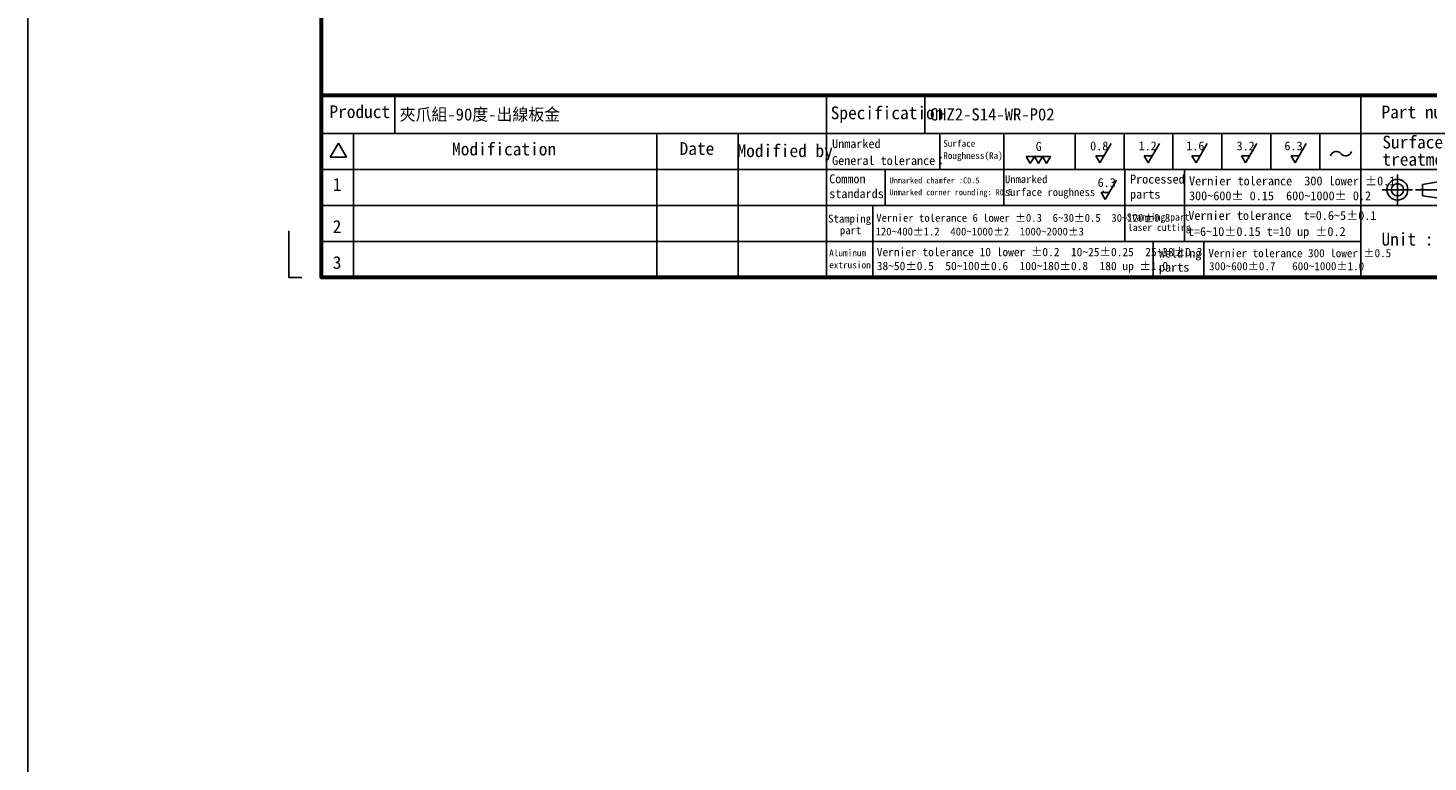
# Model space of a CAD drawing. Header units: millimetres. Extents: x 0 to 7391, y -1386 to 1502.
# Tile 99 of 127: x 6389 to 6676, y 552 to 703. Entities that reach past the tile are written whole.
import ezdxf
from ezdxf.enums import TextEntityAlignment as Align

# ---------------------------------------------------------------- set-up
doc = ezdxf.new("R2010")
doc.units = ezdxf.units.MM
doc.header["$LTSCALE"] = 0.5
doc.layers.add('BORDER', color=7, linetype='Continuous')
doc.layers.add('圖框', color=7, linetype='Continuous')
doc.styles.add('標題欄', font='txt')

# ---------------------------------------------------------------- blocks, each defined once
blk = doc.blocks.new('A4-英文圖框-橫式')
at = {"layer": 'BORDER', "color": 123, "linetype": 'Continuous', "lineweight": 60, "ltscale": 25.4}
blk.add_line((2151.7, -57.78), (2549.79, -57.78), dxfattribs=at)
at = {"layer": 'BORDER', "color": 60, "linetype": 'Continuous', "ltscale": 25.4}
for p, q in [((2166.7, -65.63), (2166.7, -57.78)), ((2255, -65.63), (2255, -57.78)), ((2275.1, -65.63), (2275.1, -57.78)), ((2364.21, -57.78), (2364.21, -95.06)), ((2151.7, -65.63), (2549.79, -65.63)), ((2158.28, -65.63), (2158.28, -95.06)), ((2220.31, -65.63), (2220.31, -95.06)), ((2236.88, -65.63), (2236.88, -95.06)), ((2255, -65.63), (2255, -95.06)), ((2278.15, -65.63), (2278.15, -72.99)), ((2291.22, -65.63), (2291.22, -80.35)), ((2305.82, -65.63), (2305.82, -72.99)), ((2315.82, -65.63), (2315.82, -72.99)), ((2325.82, -65.63), (2325.82, -72.99)), ((2335.82, -65.63), (2335.82, -72.99)), ((2345.82, -65.63), (2345.82, -72.99)), ((2355.82, -65.63), (2355.82, -72.99)), ((2364.21, -65.63), (2364.21, -95.06)), ((2364.22, -65.63), (2364.22, -72.99)), ((2364.22, -65.63), (2364.22, -72.99)), ((2155.17, -67.6), (2153.51, -70.48)), ((2155.17, -67.6), (2156.84, -70.48)), ((2153.51, -70.48), (2156.84, -70.48)), ((2151.7, -72.99), (2364.21, -72.99)), ((2266.98, -72.99), (2266.98, -80.35)), ((2315.96, -72.99), (2315.96, -80.35)), ((2328.19, -72.99), (2328.19, -80.35)), ((2364.21, -72.99), (2462.31, -72.99)), ((2151.7, -80.35), (2364.21, -80.35)), ((2264.44, -80.35), (2264.44, -87.7)), ((2315.96, -80.35), (2315.96, -87.7)), ((2328.19, -80.35), (2328.19, -87.7)), ((2364.21, -80.35), (2388.73, -80.35)), ((2151.7, -87.7), (2364.21, -87.7)), ((2264.44, -87.7), (2264.44, -95.06)), ((2321.74, -87.7), (2321.74, -95.06)), ((2332.11, -87.7), (2332.11, -95.06)), ((2364.21, -95.06), (2549.79, -95.06))]:
    blk.add_line(p, q, dxfattribs=at)
at = {"layer": 'BORDER', "color": 2, "linetype": 'Continuous', "ltscale": 25.4}
for p, q in [((2313.17, -67.68), (2310.88, -71.65)), ((2323.06, -67.68), (2320.77, -71.65)), ((2332.82, -67.68), (2330.53, -71.65)), ((2342.95, -67.68), (2340.66, -71.65)), ((2353.07, -67.68), (2350.78, -71.65)), ((2296.65, -71.76), (2295.82, -70.33)), ((2295.82, -70.33), (2297.47, -70.33)), ((2297.47, -70.33), (2296.65, -71.76)), ((2298.3, -71.76), (2297.47, -70.33)), ((2297.47, -70.33), (2299.12, -70.33)), ((2299.12, -70.33), (2298.3, -71.76)), ((2299.94, -71.76), (2299.12, -70.33)), ((2299.12, -70.33), (2300.77, -70.33)), ((2300.77, -70.33), (2299.94, -71.76)), ((2310.88, -71.65), (2310.05, -70.22)), ((2310.05, -70.22), (2311.7, -70.22)), ((2320.77, -71.65), (2319.94, -70.22)), ((2319.94, -70.22), (2321.59, -70.22)), ((2330.53, -71.65), (2329.7, -70.22)), ((2329.7, -70.22), (2331.35, -70.22)), ((2340.66, -71.65), (2339.84, -70.22)), ((2339.84, -70.22), (2341.48, -70.22)), ((2350.78, -71.65), (2349.96, -70.22)), ((2349.96, -70.22), (2351.61, -70.22)), ((2314.27, -75.17), (2311.98, -79.13)), ((2311.98, -79.13), (2311.16, -77.71)), ((2311.16, -77.71), (2312.8, -77.71))]:
    blk.add_line(p, q, dxfattribs=at)
at = {"layer": 'BORDER', "color": 4, "linetype": 'Continuous', "ltscale": 25.4}
for p, q in [((2371.71, -74.01), (2371.71, -80.23)), ((2374.82, -77.12), (2368.6, -77.12)), ((2375.39, -77.12), (2384.51, -77.12))]:
    blk.add_line(p, q, dxfattribs=at)
at = {"layer": 'BORDER', "color": 7, "linetype": 'Continuous', "ltscale": 25.4}
for p, q in [((2376.83, -76.06), (2383.16, -74.99)), ((2376.83, -76.06), (2376.83, -78.37)), ((2376.83, -78.37), (2383.16, -79.24))]:
    blk.add_line(p, q, dxfattribs=at)
at = {"layer": 'BORDER', "color": 123, "linetype": 'Continuous', "ltscale": 25.4}
for p, q in [((2145.01, -85.54), (2145.01, -95.06)), ((2145.01, -95.06), (2147.66, -95.06))]:
    blk.add_line(p, q, dxfattribs=at)
at = {"layer": 'BORDER', "color": 123, "linetype": 'Continuous', "lineweight": 60, "ltscale": 25.4}
blk.add_lwpolyline([(2151.7, 188.79), (2555.09, 188.79), (2555.09, -95.06), (2151.7, -95.06)], close=True, dxfattribs=at)
at = {"layer": 'BORDER', "color": 7, "linetype": 'Continuous', "ltscale": 25.4}
for radius in [2.13, 1.26]:
    blk.add_circle((2371.71, -77.12), radius, dxfattribs=at)
at = {"layer": 'BORDER', "color": 2, "linetype": 'Continuous', "ltscale": 25.4}
for centre, start, end in [((2359.2, -70.55), 39.8056, 162.5792), ((2361.14, -68.94), 219.8056, 342.5792)]:
    blk.add_arc(centre, 1.26, start, end, dxfattribs=at)
at = {"layer": '圖框', "style": '標題欄'}
for s, height, p in [('Product', 2.605, (2153.34, -59.85)), ('Specification', 2.6053, (2255.83, -60.09)), ('Part number', 2.6053, (2368.46, -59.91)), ('Surface', 2.605, (2368.64, -66.07)), ('Modification', 2.6053, (2178.41, -67.5)), ('Date', 2.605, (2224.93, -67.39)), ('Modified by', 2.6053, (2236.78, -67.84)), ('Unmarked', 1.824, (2256.11, -66.79)), ('Surface', 1.377, (2278.84, -66.96)), ('G', 1.82, (2297.75, -67.35)), ('0.8', 1.824, (2308.88, -67.24)), ('1.2', 1.824, (2318.77, -67.24)), ('1.6', 1.824, (2328.53, -67.24)), ('3.2', 1.824, (2338.81, -67.24)), ('6.3', 1.824, (2348.61, -67.24)), ('General tolerance：', 1.8237, (2256.11, -70.24)), ('Roughness(Ra)', 1.377, (2278.84, -69.44)), ('treatment', 2.605, (2368.64, -69.6)), ('Common', 1.824, (2255.52, -73.98)), ('Unmarked', 1.596, (2291.45, -74.18)), ('Processed', 1.824, (2317.04, -74.04)), ('Vernier tolerance  300 lower %%P0.1', 1.8237, (2329.1, -74.41)), ('1', 2.61, (2154.01, -74.74)), ('standards', 1.824, (2255.52, -77.01)), ('Unmarked corner rounding: R0.5', 1.2273, (2267.85, -77.03)), ('Unmarked chamfer :C0.5', 1.2273, (2267.87, -74.6)), ('surface roughness :', 1.5965, (2291.45, -76.81)), ('6.3', 1.824, (2310.42, -74.74)), ('parts', 1.824, (2317.04, -77.12)), ('300~600%%P 0.15  600~1000%%P 0.2', 1.8237, (2329.1, -77.45)), ('Stamping', 1.614, (2255.3, -82.23)), ('Vernier tolerance 6 lower %%P0.3  6~30%%P0.5  30~120%%P0.8', 1.6062, (2265.15, -82.07)), ('Stamping part', 1.4514, (2316.36, -81.99)), ('Vernier tolerance  t=0.6~5%%P0.1', 1.8237, (2328.96, -81.48)), ('2', 2.61, (2154.01, -83.35)), (' part', 1.614, (2256.6, -84.6)), ('120~400%%P1.2  400~1000%%P2  1000~2000%%P3', 1.6062, (2265, -84.87)), ('laser cutting', 1.4514, (2316.61, -84.12)), ('t=6~10%%P0.15 t=10 up %%P0.2', 1.8237, (2328.87, -84.76)), ('Unit : mm', 2.605, (2368.45, -85.94)), ('3', 2.61, (2154.01, -90.71)), ('Aluminum', 1.39, (2255.52, -89.35)), ('Vernier tolerance 10 lower %%P0.2  10~25%%P0.25  25~38%%P0.3', 1.7169, (2265.25, -89.01)), ('Welding', 1.824, (2322.95, -89.17)), ('Vernier tolerance 300 lower %%P0.5  ', 1.6654, (2333.05, -89.26)), ('extrusion', 1.39, (2255.52, -91.81)), ('38~50%%P0.5  50~100%%P0.6  100~180%%P0.8  180 up %%P1.0', 1.7169, (2265.25, -91.86)), ('parts', 1.824, (2322.95, -92.06)), ('300~600%%P0.7   600~1000%%P1.0', 1.6654, (2333.19, -91.93))]:
    blk.add_text(s, height=height, dxfattribs=at).set_placement(p, align=Align.TOP_LEFT)

msp = doc.modelspace()

# ---------------------------------------------------------------- linework, layer by layer
at = {"color": 4}
msp.add_lwpolyline([(6389.429, 1459.353), (7391.21, 1459.353), (7391.21, -306.068), (6389.429, -306.068)], close=True, dxfattribs=at)

# ---------------------------------------------------------------- block references
msp.add_blockref('A4-英文圖框-橫式', (4297.732, 746.703))

# ---------------------------------------------------------------- texts
at = {"layer": '圖框', "color": 1, "style": '標題欄'}
msp.add_text('夾爪組-90度-出線板金', height=2.5, dxfattribs=at).set_placement((6465.429, 684.995), align=Align.MIDDLE_LEFT)
at = {"layer": '圖框', "color": 1, "lineweight": 35, "style": '標題欄'}
msp.add_text('CHZ2-S14-WR-P02', height=2.5, dxfattribs=at).set_placement((6573.833, 684.995), align=Align.MIDDLE_LEFT)

doc.saveas('drawing.dxf')
